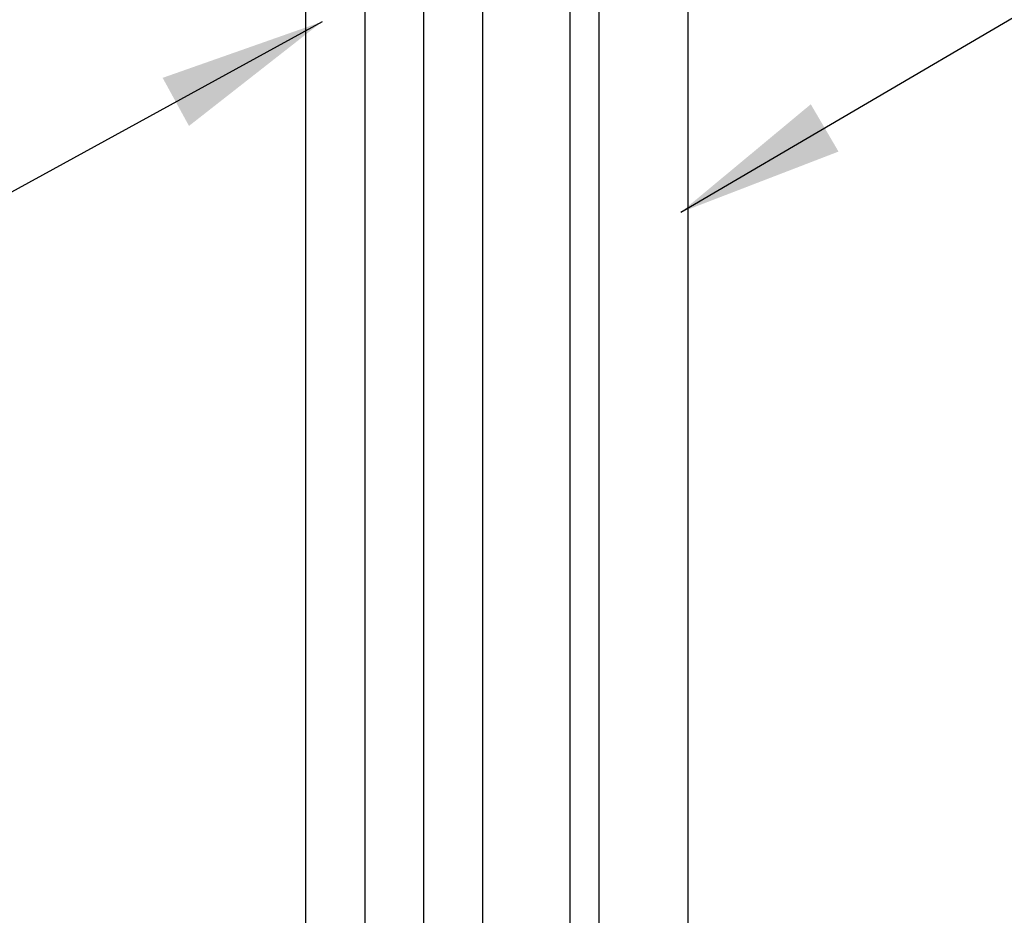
# Paper-space layout 'Sheet1' of a CAD drawing. Header units: millimetres. Extents: x 0 to 23548, y 0 to 16632.
# Tile 11 of 143: x 5929 to 6218, y 2966 to 3229. Entities that reach past the tile are written whole.
import ezdxf

# ---------------------------------------------------------------- set-up
doc = ezdxf.new("R2010")
doc.units = ezdxf.units.MM
doc.linetypes.add('SLD-Sólida', pattern=[0])
doc.layers.add('DETALHAMENTO', color=8, linetype='SLD-Sólida')
doc.styles.get("Standard").update_dxf_attribs({"font": 'CALIBRI.TTF'})
doc.dimstyles.new('SLDDIMSTYLE3', dxfattribs={"dimtxt": 0.18, "dimasz": 49, "dimexe": 0, "dimexo": 0.0625, "dimgap": 0, "dimtad": 0, "dimtih": 1, "dimtoh": 1, "dimdec": 0, "dimrnd": 1e-09, "dimzin": 0, "dimdsep": 46, "dimtxsty": 'Standard', "dimsah": 1, "dimcen": 0.09, "dimadec": 0, "dimazin": 0, "dimtfac": 49, "dimtdec": 0, "dimtofl": 0, "dimtmove": 0, "dimatfit": 3, "dimfxl": 0, "dimfrac": 2, "dimtolj": 1, "dimtzin": 0, "dimarcsym": 0})

psp = doc.layouts.new('Sheet1')

# ---------------------------------------------------------------- linework, layer by layer
at = {"color": 7, "linetype": 'SLD-Sólida', "lineweight": 25, "ltscale": 28}
for p, q in [((6125.464, 2838.84), (6125.464, 3759.869)), ((6099.214, 3710.982), (6099.214, 2838.84)), ((6090.816, 2858.842), (6090.816, 3695.341)), ((6013.008, 3663.336), (6013.008, 2823.267)), ((6030.508, 2823.267), (6030.508, 3663.336)), ((6047.657, 3643.334), (6047.657, 2803.265)), ((6065.157, 2803.265), (6065.157, 3643.334))]:
    psp.add_line(p, q, dxfattribs=at)

# ---------------------------------------------------------------- leaders
at = {"layer": 'DETALHAMENTO', "ltscale": 28}
for points in [[(6123.301, 3172.135), (6507.711, 3397.608)], [(6017.865, 3228.123), (5554.899, 2974.415)]]:
    psp.add_leader(points, dimstyle='SLDDIMSTYLE3', dxfattribs=at)

doc.saveas('drawing.dxf')
